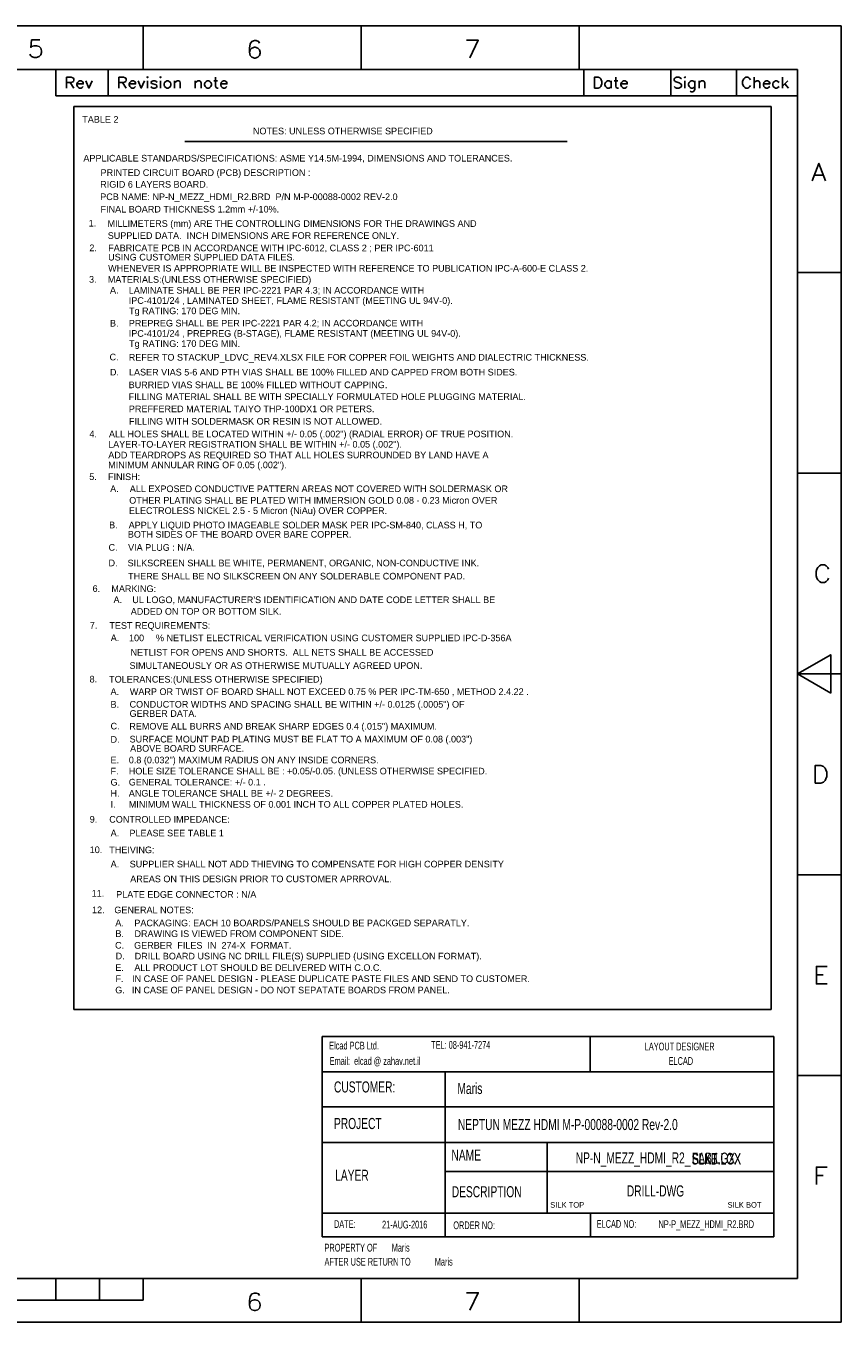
# Model space of a CAD drawing. Extents: x -43 to 377, y -50 to 247.
# Tile 10 of 10: x 190 to 377, y -50 to 247. Entities that reach past the tile are written whole.
import ezdxf
from ezdxf.enums import TextEntityAlignment as Align

# ---------------------------------------------------------------- set-up
doc = ezdxf.new("R2010")
doc.units = 0
for name, color, linetype in [('DRILL', 30, 'CONTINUOUS'), ('SILK_BOT', 120, 'CONTINUOUS'), ('SILK_TOP', 211, 'CONTINUOUS')]:
    doc.layers.add(name, color=color, linetype=linetype)

msp = doc.modelspace()

# ---------------------------------------------------------------- linework, layer by layer
at = {"layer": 'DRILL'}
for points in [[(377.251722, 246.860314), (-42.7482, 246.860314)], [(217.251788, 236.860334), (217.251788, 246.860314)], [(267.251688, 236.860334), (267.251688, 246.860314)], [(317.251842, 236.860334), (317.251842, 246.860314)], [(377.251722, -50.1396), (377.251722, 246.860314)], [(191.340486, 240.420652), (191.530986, 240.039652), (191.721232, 239.849152), (192.292732, 239.658652), (192.864232, 239.658652), (193.435732, 239.849152), (193.816478, 240.230152), (194.006978, 240.801652), (194.006978, 241.182398), (193.816478, 241.753898), (193.435732, 242.134898), (192.864232, 242.325398), (192.292732, 242.325398), (191.721232, 242.134898), (191.530986, 241.944398), (191.721232, 243.658644), (193.625978, 243.658644)], [(292.18509, 239.575848), (294.089836, 243.57584), (291.423344, 243.57584)], [(243.92001, 242.914678), (243.72951, 243.295678), (243.15801, 243.486178), (242.77701, 243.486178), (242.20551, 243.295678), (241.824764, 242.724178), (241.634264, 241.771678), (241.634264, 240.819432), (241.824764, 240.057432), (242.20551, 239.676432), (242.77701, 239.486186), (242.96751, 239.486186), (243.53901, 239.676432), (243.92001, 240.057432), (244.110256, 240.628932), (244.110256, 240.819432), (243.92001, 241.390932), (243.53901, 241.771678), (242.96751, 241.962178), (242.77701, 241.962178), (242.20551, 241.771678), (241.824764, 241.390932), (241.634264, 240.819432)], [(367.251742, 236.860334), (-32.74822, 236.860334)], [(197.251828, 230.860346), (197.251828, 236.860334)], [(199.728074, 232.610406), (199.728074, 235.110528), (200.799446, 235.110528), (201.15657, 234.991402), (201.275696, 234.872276), (201.394568, 234.634278), (201.394568, 234.396026), (201.275696, 234.158028), (201.15657, 234.038902), (200.799446, 233.92003), (199.728074, 233.92003)], [(209.251804, 230.860346), (209.251804, 236.860334)], [(211.72805, 232.610406), (211.72805, 235.110528), (212.799422, 235.110528), (213.156546, 234.991402), (213.275672, 234.872276), (213.394544, 234.634278), (213.394544, 234.396026), (213.275672, 234.158028), (213.156546, 234.038902), (212.799422, 233.92003), (211.72805, 233.92003)], [(233.870754, 235.110528), (233.870754, 233.086656), (233.98988, 232.729532), (234.227878, 232.610406), (234.46613, 232.610406)], [(318.25184, 230.860346), (318.25184, 236.860334)], [(325.60895, 235.110528), (325.60895, 233.086656), (325.728076, 232.729532), (325.966074, 232.610406), (326.204072, 232.610406)], [(338.2518, 230.860346), (338.2518, 236.860334)], [(338.969858, 232.96753), (339.20811, 232.729532), (339.565234, 232.610406), (340.041484, 232.610406), (340.398608, 232.729532), (340.636606, 232.96753), (340.636606, 233.324654), (340.51748, 233.562906), (340.398608, 233.681778), (340.160356, 233.800904), (339.446108, 234.038902), (339.20811, 234.158028), (339.088984, 234.277154), (338.969858, 234.515152), (338.969858, 234.75315), (339.20811, 234.991402), (339.565234, 235.110528), (340.041484, 235.110528), (340.398608, 234.991402), (340.636606, 234.75315)], [(353.25177, 230.860346), (353.25177, 236.860334)], [(356.47757, 233.205528), (356.358698, 232.96753), (356.120446, 232.729532), (355.882448, 232.610406), (355.406198, 232.610406), (355.1682, 232.729532), (354.929948, 232.96753), (354.811076, 233.205528), (354.69195, 233.562906), (354.69195, 234.158028), (354.811076, 234.515152), (354.929948, 234.75315), (355.1682, 234.991402), (355.406198, 235.110528), (355.882448, 235.110528), (356.120446, 234.991402), (356.358698, 234.75315), (356.47757, 234.515152)], [(357.310944, 235.110528), (357.310944, 232.610406)], [(363.858556, 235.110528), (363.858556, 232.610406)], [(367.251742, -40.13962), (367.251742, 236.860334)], [(200.561448, 233.92003), (201.394568, 232.610406)], [(203.537566, 232.96753), (203.299314, 232.729532), (203.061316, 232.610406), (202.704192, 232.610406), (202.466194, 232.729532), (202.227942, 232.96753), (202.10907, 233.324654), (202.10907, 233.562906), (202.227942, 233.92003), (202.466194, 234.158028), (202.704192, 234.277154), (203.061316, 234.277154), (203.299314, 234.158028), (203.41844, 234.038902), (203.537566, 233.800904), (203.537566, 233.562906), (202.10907, 233.562906)], [(204.132688, 234.277154), (204.846936, 232.610406), (205.561438, 234.277154)], [(212.561424, 233.92003), (213.394544, 232.610406)], [(215.537542, 232.96753), (215.299544, 232.729532), (215.061292, 232.610406), (214.704168, 232.610406), (214.46617, 232.729532), (214.227918, 232.96753), (214.109046, 233.324654), (214.109046, 233.562906), (214.227918, 233.92003), (214.46617, 234.158028), (214.704168, 234.277154), (215.061292, 234.277154), (215.299544, 234.158028), (215.418416, 234.038902), (215.537542, 233.800904), (215.537542, 233.562906), (214.109046, 233.562906)], [(216.132664, 234.277154), (216.847166, 232.610406), (217.561414, 234.277154)], [(218.275662, 234.277154), (218.275662, 232.610406)], [(219.109036, 232.96753), (219.227908, 232.729532), (219.585032, 232.610406), (219.942156, 232.610406), (220.299534, 232.729532), (220.418406, 232.96753), (220.418406, 233.086656), (220.299534, 233.324654), (220.061282, 233.44378), (219.46616, 233.562906), (219.227908, 233.681778), (219.109036, 233.92003), (219.227908, 234.158028), (219.585032, 234.277154), (219.942156, 234.277154), (220.299534, 234.158028), (220.418406, 233.92003)], [(221.25178, 234.277154), (221.25178, 232.610406)], [(224.46615, 234.277154), (224.46615, 232.610406)], [(224.46615, 233.800904), (224.823274, 234.158028), (225.061272, 234.277154), (225.418396, 234.277154), (225.656648, 234.158028), (225.77552, 233.800904), (225.77552, 232.610406)], [(229.227888, 234.277154), (229.227888, 232.610406)], [(229.227888, 233.800904), (229.585012, 234.158028), (229.823264, 234.277154), (230.180388, 234.277154), (230.418386, 234.158028), (230.537512, 233.800904), (230.537512, 232.610406)], [(233.51363, 234.277154), (234.347004, 234.277154)], [(236.490002, 232.96753), (236.25175, 232.729532), (236.013752, 232.610406), (235.656628, 232.610406), (235.418376, 232.729532), (235.180378, 232.96753), (235.061252, 233.324654), (235.061252, 233.562906), (235.180378, 233.92003), (235.418376, 234.158028), (235.656628, 234.277154), (236.013752, 234.277154), (236.25175, 234.158028), (236.370876, 234.038902), (236.490002, 233.800904), (236.490002, 233.562906), (235.061252, 233.562906)], [(324.537578, 233.92003), (324.299326, 234.158028), (324.061328, 234.277154), (323.704204, 234.277154), (323.466206, 234.158028), (323.227954, 233.92003), (323.108828, 233.562906), (323.108828, 233.324654), (323.227954, 232.96753), (323.466206, 232.729532), (323.704204, 232.610406), (324.061328, 232.610406), (324.299326, 232.729532), (324.537578, 232.96753)], [(324.537578, 234.277154), (324.537578, 232.610406)], [(325.251826, 234.277154), (326.0852, 234.277154)], [(328.227944, 232.96753), (327.989946, 232.729532), (327.751694, 232.610406), (327.39457, 232.610406), (327.156572, 232.729532), (326.918574, 232.96753), (326.799448, 233.324654), (326.799448, 233.562906), (326.918574, 233.92003), (327.156572, 234.158028), (327.39457, 234.277154), (327.751694, 234.277154), (327.989946, 234.158028), (328.108818, 234.038902), (328.227944, 233.800904), (328.227944, 233.562906), (326.799448, 233.562906)], [(341.46998, 234.277154), (341.46998, 232.610406)], [(343.73185, 233.92003), (343.493852, 234.158028), (343.2556, 234.277154), (342.898476, 234.277154), (342.660478, 234.158028), (342.422226, 233.92003), (342.303354, 233.562906), (342.303354, 233.324654), (342.422226, 232.96753), (342.660478, 232.729532), (342.898476, 232.610406), (343.2556, 232.610406), (343.493852, 232.729532), (343.73185, 232.96753)], [(342.660478, 231.896158), (342.898476, 231.777032), (343.2556, 231.777032), (343.493852, 231.896158), (343.612724, 232.015284), (343.73185, 232.372408), (343.73185, 234.277154)], [(344.68435, 234.277154), (344.68435, 232.610406)], [(344.68435, 233.800904), (345.041474, 234.158028), (345.279472, 234.277154), (345.636596, 234.277154), (345.874594, 234.158028), (345.99372, 233.800904), (345.99372, 232.610406)], [(357.310944, 233.800904), (357.668068, 234.158028), (357.90632, 234.277154), (358.263444, 234.277154), (358.501442, 234.158028), (358.620568, 233.800904), (358.620568, 232.610406)], [(360.882438, 232.96753), (360.64444, 232.729532), (360.406188, 232.610406), (360.049064, 232.610406), (359.811066, 232.729532), (359.572814, 232.96753), (359.453942, 233.324654), (359.453942, 233.562906), (359.572814, 233.92003), (359.811066, 234.158028), (360.049064, 234.277154), (360.406188, 234.277154), (360.64444, 234.158028), (360.763312, 234.038902), (360.882438, 233.800904), (360.882438, 233.562906), (359.453942, 233.562906)], [(363.025182, 233.92003), (362.787184, 234.158028), (362.549186, 234.277154), (362.192062, 234.277154), (361.95381, 234.158028), (361.715812, 233.92003), (361.596686, 233.562906), (361.596686, 233.324654), (361.715812, 232.96753), (361.95381, 232.729532), (362.192062, 232.610406), (362.549186, 232.610406), (362.787184, 232.729532), (363.025182, 232.96753)], [(365.049054, 234.277154), (363.858556, 233.086656)], [(364.334806, 233.562906), (365.16818, 232.610406)], [(197.251828, 230.860346), (367.251742, 230.860346)], [(226.822, 220.36307), (314.452, 220.36307)], [(370.637054, 211.360512), (372.1608, 215.360504), (373.6848, 211.360512)], [(371.208554, 212.693758), (373.1133, 212.693758)], [(377.251722, 190.3603), (367.251742, 190.3603)], [(377.251722, 144.360392), (367.251742, 144.360392)], [(374.368314, 120.312688), (374.177814, 119.931942), (373.797068, 119.550942), (373.416068, 119.360442), (372.654068, 119.360442), (372.273068, 119.550942), (371.892322, 119.931942), (371.701822, 120.312688), (371.511322, 120.884188), (371.511322, 121.836688), (371.701822, 122.407934), (371.892322, 122.788934), (372.273068, 123.169934), (372.654068, 123.360434), (373.416068, 123.360434), (373.797068, 123.169934), (374.177814, 122.788934), (374.368314, 122.407934)], [(367.251742, 98.360484), (377.251722, 98.360484)], [(377.251722, 52.360322), (367.251742, 52.360322)], [(374.08485, 27.360372), (371.608604, 27.360372), (371.608604, 31.360364), (374.08485, 31.360364)], [(371.608604, 29.455618), (373.13235, 29.455618)], [(258.346956, -30.573132), (258.3434, 15.273868)], [(258.3434, 15.273868), (361.851956, 15.273868)], [(319.738756, 7.171268), (319.738756, 15.299268)], [(361.851956, -30.573132), (361.850686, 15.271074)], [(258.346956, 7.196668), (361.851956, 7.196668)], [(286.515556, -8.983132), (286.515556, 7.209368)], [(377.251722, 6.360414), (367.251742, 6.360414)], [(258.346956, -0.855132), (361.851956, -0.855132)], [(309.858156, -25.112132), (309.854346, -8.906678)], [(258.346956, -8.983132), (361.851956, -8.983132)], [(286.540956, -25.188332), (286.538162, -8.990498)], [(371.608604, -18.639536), (371.608604, -14.639544), (374.08485, -14.639544)], [(286.540956, -15.663332), (361.851956, -15.663332)], [(371.608604, -16.54429), (373.13235, -16.54429)], [(258.346956, -25.188332), (361.851956, -25.188332)], [(286.540956, -30.573132), (286.540956, -25.175632)], [(319.789556, -30.573132), (319.789556, -25.175632)], [(258.346956, -30.573132), (361.851956, -30.573132)], [(-32.74822, -40.13962), (367.251742, -40.13962)], [(197.251828, -45.13961), (197.251828, -40.13962)], [(207.251808, -45.13961), (207.251808, -40.13962)], [(217.251788, -45.13961), (217.251788, -40.13962)], [(267.251688, -50.1396), (267.251688, -40.13962)], [(317.251842, -50.1396), (317.251842, -40.13962)], [(243.92001, -44.085256), (243.72951, -43.70451), (243.15801, -43.51401), (242.77701, -43.51401), (242.20551, -43.70451), (241.824764, -44.275756), (241.634264, -45.228256), (241.634264, -46.180502), (241.824764, -46.942502), (242.20551, -47.323502), (242.77701, -47.514002), (242.96751, -47.514002), (243.53901, -47.323502), (243.92001, -46.942502), (244.110256, -46.371002), (244.110256, -46.180502), (243.92001, -45.609256), (243.53901, -45.228256), (242.96751, -45.037756), (242.77701, -45.037756), (242.20551, -45.228256), (241.824764, -45.609256), (241.634264, -46.180502)], [(292.18509, -47.424086), (294.089836, -43.424094), (291.423344, -43.424094)], [(117.251734, -45.13961), (217.251788, -45.13961)], [(377.251722, -50.1396), (-42.7482, -50.1396)]]:
    msp.add_lwpolyline(points, dxfattribs=at)
for points in [[(-32.74822, -40.13962), (-32.74822, 236.860334), (367.251742, 236.860334), (367.251742, -40.13962)], [(218.275662, 235.2294), (218.394534, 235.110528), (218.275662, 234.991402), (218.156536, 235.110528)], [(221.25178, 235.2294), (221.370906, 235.110528), (221.25178, 234.991402), (221.132654, 235.110528)], [(320.728086, 232.610406), (320.728086, 235.110528), (321.561206, 235.110528), (321.918584, 234.991402), (322.156582, 234.75315), (322.275708, 234.515152), (322.39458, 234.158028), (322.39458, 233.562906), (322.275708, 233.205528), (322.156582, 232.96753), (321.918584, 232.729532), (321.561206, 232.610406)], [(341.46998, 235.2294), (341.589106, 235.110528), (341.46998, 234.991402), (341.350854, 235.110528)], [(222.20428, 232.96753), (222.085154, 233.324654), (222.085154, 233.562906), (222.20428, 233.92003), (222.442278, 234.158028), (222.680276, 234.277154), (223.0374, 234.277154), (223.275652, 234.158028), (223.51365, 233.92003), (223.632776, 233.562906), (223.632776, 233.324654), (223.51365, 232.96753), (223.275652, 232.729532), (223.0374, 232.610406), (222.680276, 232.610406), (222.442278, 232.729532)], [(231.490012, 232.96753), (231.370886, 233.324654), (231.370886, 233.562906), (231.490012, 233.92003), (231.72801, 234.158028), (231.966008, 234.277154), (232.323132, 234.277154), (232.561384, 234.158028), (232.799382, 233.92003), (232.918508, 233.562906), (232.918508, 233.324654), (232.799382, 232.96753), (232.561384, 232.729532), (232.323132, 232.610406), (231.966008, 232.610406), (231.72801, 232.729532)], [(201.422, 21.4884), (361.188, 21.4884), (361.188, 228.3714), (201.422, 228.3714)], [(374.871742, 93.945964), (374.871742, 102.775004), (367.251742, 98.360484)], [(371.29466, 73.36028), (371.29466, 77.360526), (372.627906, 77.360526), (373.199406, 77.170026), (373.580406, 76.789026), (373.770906, 76.408026), (373.961406, 75.836526), (373.961406, 74.88428), (373.770906, 74.31278), (373.580406, 73.93178), (373.199406, 73.55078), (372.627906, 73.36028)]]:
    msp.add_lwpolyline(points, close=True, dxfattribs=at)

# ---------------------------------------------------------------- texts
for s, height, width, p in [('TABLE 2', 1.524, 1.016667, (203.327, 224.6884)), ('NOTES: UNLESS OTHERWISE SPECIFIED', 1.524, 1.016667, (242.443, 222.01407)), ('APPLICABLE STANDARDS/SPECIFICATIONS: ASME Y14.5M-1994, DIMENSIONS AND TOLERANCES.', 1.524, 1.016667, (203.581, 215.79107)), ('PRINTED CIRCUIT BOARD (PCB) DESCRIPTION :', 1.524, 1.016667, (207.518, 212.48907)), ('RIGID 6 LAYERS BOARD.', 1.524, 1.016667, (207.4418, 209.79667)), ('PCB NAME: NP-N_MEZZ_HDMI_R2.BRD  P/N M-P-00088-0002 REV-2.0', 1.524, 1.016667, (207.4418, 206.95187)), ('FINAL BOARD THICKNESS 1.2mm +/-10%.', 1.524, 1.016667, (207.518, 204.10707)), ('1.', 1.524, 1.016667, (204.797701, 200.899268)), ('MILLIMETERS (mm) ARE THE CONTROLLING DIMENSIONS FOR THE DRAWINGS AND', 1.524, 1.016667, (209.1009, 200.814569)), ('SUPPLIED DATA.  INCH DIMENSIONS ARE FOR REFERENCE ONLY.', 1.524, 1.016667, (209.1614, 198.062868)), ('2.', 1.524, 1.016667, (204.950101, 195.246869)), ('FABRICATE PCB IN ACCORDANCE WITH IPC-6012, CLASS 2 ; PER IPC-6011', 1.524, 1.016667, (209.2528, 195.227268)), ('USING CUSTOMER SUPPLIED DATA FILES.', 1.524, 1.016667, (209.2533, 193.110769)), ('WHENEVER IS APPROPRIATE WILL BE INSPECTED WITH REFERENCE TO PUBLICATION IPC-A-600-E CLASS 2.', 1.524, 1.016667, (209.2528, 190.571369)), ('3.', 1.524, 1.016667, (204.873901, 188.020269)), ('MATERIALS:(UNLESS OTHERWISE SPECIFIED)', 1.524, 1.016667, (209.1766, 188.000968)), ('A.', 1.524, 1.016667, (209.677701, 185.546769)), ('IPC-4101/24 , LAMINATED SHEET, FLAME RESISTANT (MEETING UL 94V-0).', 1.524, 1.016667, (213.979801, 183.169867)), ('LAMINATE SHALL BE PER IPC-2221 PAR 4.3; IN ACCORDANCE WITH', 1.524, 1.016667, (213.981002, 185.527368)), ('Tg RATING: 170 DEG MIN.', 1.524, 1.016667, (214.0407, 180.810169)), ('B.', 1.524, 1.016667, (209.677701, 177.969868)), ('PREPREG SHALL BE PER IPC-2221 PAR 4.2; IN ACCORDANCE WITH', 1.524, 1.016667, (213.981002, 177.989669)), ('IPC-4101/24 , PREPREG (B-STAGE), FLAME RESISTANT (MEETING UL 94V-0).', 1.524, 1.016667, (213.979801, 175.631168)), ('Tg RATING: 170 DEG MIN.', 1.524, 1.016667, (214.0458, 173.29687)), ('C.', 1.524, 1.016667, (209.5754, 170.22347)), ('REFER TO STACKUP_LDVC_REV4.XLSX FILE FOR COPPER FOIL WEIGHTS AND DIALECTRIC THICKNESS.', 1.524, 1.016667, (213.979801, 170.167569)), ('D.', 1.524, 1.016667, (209.661501, 166.759468)), ('LASER VIAS 5-6 AND PTH VIAS SHALL BE 100% FILLED AND CAPPED FROM BOTH SIDES.', 1.524, 1.016667, (214.030301, 166.759468)), ('BURRIED VIAS SHALL BE 100% FILLED WITHOUT CAPPING.', 1.524, 1.016667, (213.954101, 163.855403)), ('FILLING MATERIAL SHALL BE WITH SPECIALLY FORMULATED HOLE PLUGGING MATERIAL.', 1.524, 1.016667, (213.954101, 161.146068)), ('PREFFERED MATERIAL TAIYO THP-100DX1 OR PETERS.', 1.524, 1.016667, (214.004901, 158.352068)), ('FILLING WITH SOLDERMASK OR RESIN IS NOT ALLOWED.', 1.524, 1.016667, (214.030301, 155.507268)), ('4.', 1.524, 1.016667, (204.950101, 152.589868)), ('ALL HOLES SHALL BE LOCATED WITHIN +/- 0.05 (.002") (RADIAL ERROR) OF TRUE POSITION.', 1.524, 1.016667, (209.4357, 152.603469)), ('LAYER-TO-LAYER REGISTRATION SHALL BE WITHIN +/- 0.05 (.002").', 1.524, 1.016667, (209.2528, 150.243868)), ('ADD TEARDROPS AS REQUIRED SO THAT ALL HOLES SURROUNDED BY LAND HAVE A', 1.524, 1.016667, (209.2833, 147.772369)), ('MINIMUM ANNULAR RING OF 0.05 (.002").', 1.524, 1.016667, (209.2533, 145.515368)), ('5.', 1.524, 1.016667, (204.924701, 142.814368)), ('FINISH:', 1.524, 1.016667, (209.2279, 142.794967)), ('A.', 1.524, 1.016667, (209.728501, 140.055168)), ('ALL EXPOSED CONDUCTIVE PATTERN AREAS NOT COVERED WITH SOLDERMASK OR', 1.524, 1.016667, (214.213201, 140.035768)), ('OTHER PLATING SHALL BE PLATED WITH IMMERSION GOLD 0.08 - 0.23 Micron OVER', 1.524, 1.016667, (214.081401, 137.39397)), ('ELECTROLESS NICKEL 2.5 - 5 Micron (NiAu) OVER COPPER.', 1.524, 1.016667, (214.0204, 135.034269)), ('B.', 1.524, 1.016667, (209.474501, 131.742569)), ('APPLY LIQUID PHOTO IMAGEABLE SOLDER MASK PER IPC-SM-840, CLASS H, TO', 1.524, 1.016667, (213.959201, 131.723168)), ('BOTH SIDES OF THE BOARD OVER BARE COPPER.', 1.524, 1.016667, (213.776601, 129.606368)), ('C.', 1.524, 1.016667, (209.3468, 126.61167)), ('VIA PLUG : N/A.', 1.524, 1.016667, (213.832402, 126.591367)), ('D.', 1.524, 1.016667, (209.3468, 123.048067)), ('SILKSCREEN SHALL BE WHITE, PERMANENT, ORGANIC, NON-CONDUCTIVE INK.', 1.524, 1.016667, (213.7113, 123.027869)), ('THERE SHALL BE NO SILKSCREEN ON ANY SOLDERABLE COMPONENT PAD.', 1.524, 1.016667, (213.827101, 120.015003)), ('6.', 1.524, 1.016667, (205.686701, 117.162669)), ('MARKING:', 1.524, 1.016667, (209.9899, 117.143268)), ('A.', 1.524, 1.016667, (210.490501, 114.621168)), ("UL LOGO, MANUFACTURER'S IDENTIFICATION AND DATE CODE LETTER SHALL BE", 1.524, 1.016667, (214.792601, 114.602567)), ('ADDED ON TOP OR BOTTOM SILK.', 1.524, 1.016667, (214.436701, 111.937803)), ('7.', 1.524, 1.016667, (205.051701, 108.734568)), ('TEST REQUIREMENTS:', 1.524, 1.016667, (209.536401, 108.715167)), ('A.', 1.524, 1.016667, (209.855501, 105.889869)), ('100', 1.524, 1.016667, (214.037802, 105.870469)), ('% NETLIST ELECTRICAL VERIFICATION USING CUSTOMER SUPPLIED IPC-D-356A', 1.524, 1.016667, (220.2053, 105.870068)), ('NETLIST FOR OPENS AND SHORTS.  ALL NETS SHALL BE ACCESSED', 1.524, 1.016667, (214.385901, 102.565203)), ('SIMULTANEOUSLY OR AS OTHERWISE MUTUALLY AGREED UPON.', 1.524, 1.016667, (214.157301, 99.5426)), ('TOLERANCES:(UNLESS OTHERWISE SPECIFIED)', 1.524, 1.016667, (209.4865, 96.395868)), ('8.', 1.524, 1.016667, (205.000901, 96.415669)), ('A.', 1.524, 1.016667, (209.804701, 93.570969)), ('WARP OR TWIST OF BOARD SHALL NOT EXCEED 0.75 % PER IPC-TM-650 , METHOD 2.4.22 .', 1.524, 1.016667, (214.2287, 93.551068)), ('B.', 1.524, 1.016667, (209.804701, 90.642968)), ('CONDUCTOR WIDTHS AND SPACING SHALL BE WITHIN +/- 0.0125 (.0005") OF', 1.524, 1.016667, (214.1685, 90.656369)), ('GERBER DATA.', 1.524, 1.016667, (214.1685, 88.539668)), ('C.', 1.524, 1.016667, (209.804701, 85.654568)), ('REMOVE ALL BURRS AND BREAK SHARP EDGES 0.4 (.015") MAXIMUM.', 1.524, 1.016667, (214.108002, 85.628668)), ('D.', 1.524, 1.016667, (209.804701, 82.618069)), ('SURFACE MOUNT PAD PLATING MUST BE FLAT TO A MAXIMUM OF 0.08 (.003")', 1.524, 1.016667, (214.1685, 82.670668)), ('ABOVE BOARD SURFACE.', 1.524, 1.016667, (214.289401, 80.553969)), ('E.', 1.524, 1.016667, (209.804701, 77.878069)), ('0.8 (0.032") MAXIMUM RADIUS ON ANY INSIDE CORNERS.', 1.524, 1.016667, (213.9874, 77.891968)), ('G.', 1.524, 1.016667, (209.804, 72.799268)), ('F.', 1.524, 1.016667, (209.804, 75.339268)), ('GENERAL TOLERANCE: +/- 0.1 .', 1.524, 1.016667, (213.9874, 72.811968)), ('HOLE SIZE TOLERANCE SHALL BE : +0.05/-0.05. (UNLESS OTHERWISE SPECIFIED.', 1.524, 1.016667, (213.9874, 75.351968)), ('H.', 1.524, 1.016667, (209.804, 70.259268)), ('ANGLE TOLERANCE SHALL BE +/- 2 DEGREES.', 1.524, 1.016667, (213.9874, 70.271968)), ('I.', 1.524, 1.016667, (209.804, 67.719268)), ('MINIMUM WALL THICKNESS OF 0.001 INCH TO ALL COPPER PLATED HOLES.', 1.524, 1.016667, (213.9874, 67.731968)), ('9.', 1.524, 1.016667, (205.026301, 64.310567)), ('CONTROLLED IMPEDANCE:', 1.524, 1.016667, (209.5119, 64.290268)), ('A.', 1.524, 1.016667, (209.8294, 61.16857)), ('PLEASE SEE TABLE 1', 1.524, 1.016667, (214.132201, 61.14317)), ('10.', 1.524, 1.016667, (205.026301, 57.32047)), ('THEIVING:', 1.524, 1.016667, (209.511001, 57.301668)), ('A.', 1.524, 1.016667, (209.830101, 54.058269)), ('SUPPLIER SHALL NOT ADD THIEVING TO COMPENSATE FOR HIGH COPPER DENSITY', 1.524, 1.016667, (214.1931, 54.038769)), ('AREAS ON THIS DESIGN PRIOR TO CUSTOMER APRROVAL.', 1.524, 1.016667, (214.315002, 50.65297)), ('11.', 1.524, 1.016667, (205.483501, 47.345869)), ('PLATE EDGE CONNECTOR : N/A', 1.524, 1.016667, (211.0994, 47.08427)), ('12.', 1.524, 1.016667, (205.559701, 43.55367)), ('GENERAL NOTES:', 1.524, 1.016667, (210.6803, 43.535869)), ('A.', 1.524, 1.016667, (210.896901, 40.570869)), ('PACKAGING: EACH 10 BOARDS/PANELS SHOULD BE PACKGED SEPARATLY.', 1.524, 1.016667, (215.2599, 40.551369)), ('B.', 1.524, 1.016667, (210.9216, 38.107869)), ('DRAWING IS VIEWED FROM COMPONENT SIDE.', 1.524, 1.016667, (215.2853, 38.087569)), ('C.', 1.524, 1.016667, (210.8454, 35.440869)), ('GERBER  FILES  IN  274-X  FORMAT.', 1.524, 1.016667, (215.2091, 35.420569)), ('D.', 1.524, 1.016667, (210.9724, 32.977069)), ('DRILL BOARD USING NC DRILL FILE(S) SUPPLIED (USING EXCELLON FORMAT).', 1.524, 1.016667, (215.3361, 32.956769)), ('E.', 1.524, 1.016667, (210.8962, 30.335469)), ('ALL PRODUCT LOT SHOULD BE DELIVERED WITH C.O.C.', 1.524, 1.016667, (215.2599, 30.315169)), ('G.', 1.524, 1.016667, (210.880701, 25.179868)), ('F.', 1.524, 1.016667, (210.931501, 27.770668)), ('F.', 1.524, 1.016667, (210.931501, 27.770668)), ('IN CASE OF PANEL DESIGN - DO NOT SEPATATE BOARDS FROM PANEL.', 1.524, 1.016667, (214.690701, 25.179868)), ('IN CASE OF PANEL DESIGN - PLEASE DUPLICATE PASTE FILES AND SEND TO CUSTOMER.', 1.524, 1.016667, (214.741501, 27.770668)), ('Elcad PCB Ltd.', 1.778, 0.685714, (259.921756, 12.327468)), ('TEL: 08-941-7274', 1.778, 0.685714, (283.289756, 12.479868)), ('LAYOUT DESIGNER', 1.778, 0.685714, (332.2574, 12.1158)), ('Email:  elcad @ zahav.net.il', 1.778, 0.685714, (260.023356, 8.796868)), ('ELCAD', 1.778, 0.685714, (337.721956, 8.796868)), ('CUSTOMER:', 2.54, 0.69, (261.013956, 2.472268)), ('Maris', 2.54, 0.69, (289.309556, 2.116668)), ('PROJECT', 2.54, 0.69, (261.013956, -5.909732)), ('NEPTUN MEZZ HDMI M-P-00088-0002 Rev-2.0', 2.54, 0.69, (289.411156, -6.138332)), ('NAME', 2.54, 0.69, (287.937956, -13.148732)), ('FAB.LGX', 2.54, 0.69, (343.0778, -13.851468)), ('LAYER', 2.54, 0.69, (261.293356, -17.771532)), ('DESCRIPTION', 2.54, 0.69, (288.0106, -21.5392)), ('DRILL-DWG', 2.54, 0.69, (328.1426, -21.3614)), ('DATE:', 1.778, 0.685714, (261.013956, -28.566532)), ('21-AUG-2016', 1.778, 0.685714, (272.037556, -28.693532)), ('ORDER NO:', 1.778, 0.685714, (288.369756, -28.845932)), ('ELCAD NO:', 1.778, 0.685714, (321.237356, -28.541132)), ('NP-P_MEZZ_HDMI_R2.BRD', 1.778, 0.685714, (335.410556, -28.591932)), ('PROPERTY OF', 1.778, 0.685714, (258.854956, -33.976732)), ('Maris', 1.778, 0.685714, (274.247356, -33.976732)), ('AFTER USE RETURN TO', 1.778, 0.685714, (258.854956, -37.202532)), ('Maris', 1.778, 0.685714, (284.127956, -37.202532))]:
    msp.add_text(s, height=height, dxfattribs=dict(at, width=width)).set_placement(p)
at = {"layer": 'DRILL', "width": 0.69}
msp.add_text('NP-N_MEZZ_HDMI_R2_', height=2.54, dxfattribs=at).set_placement((342.7222, -13.7922), align=Align.RIGHT)
at = {"layer": 'SILK_BOT'}
for s, height, width, p in [('SLKB.LGX', 2.54, 0.69, (342.9889, -14.054668)), ('SILK BOT', 1.27, 1.02, (351.2185, -23.918334))]:
    msp.add_text(s, height=height, dxfattribs=dict(at, width=width)).set_placement(p)
at = {"layer": 'SILK_TOP'}
for s, height, width, p in [('SLKT.LGX', 2.54, 0.69, (343.1159, -13.927668)), ('SILK TOP', 1.27, 1.02, (310.5785, -23.918334))]:
    msp.add_text(s, height=height, dxfattribs=dict(at, width=width)).set_placement(p)

doc.saveas('drawing.dxf')
